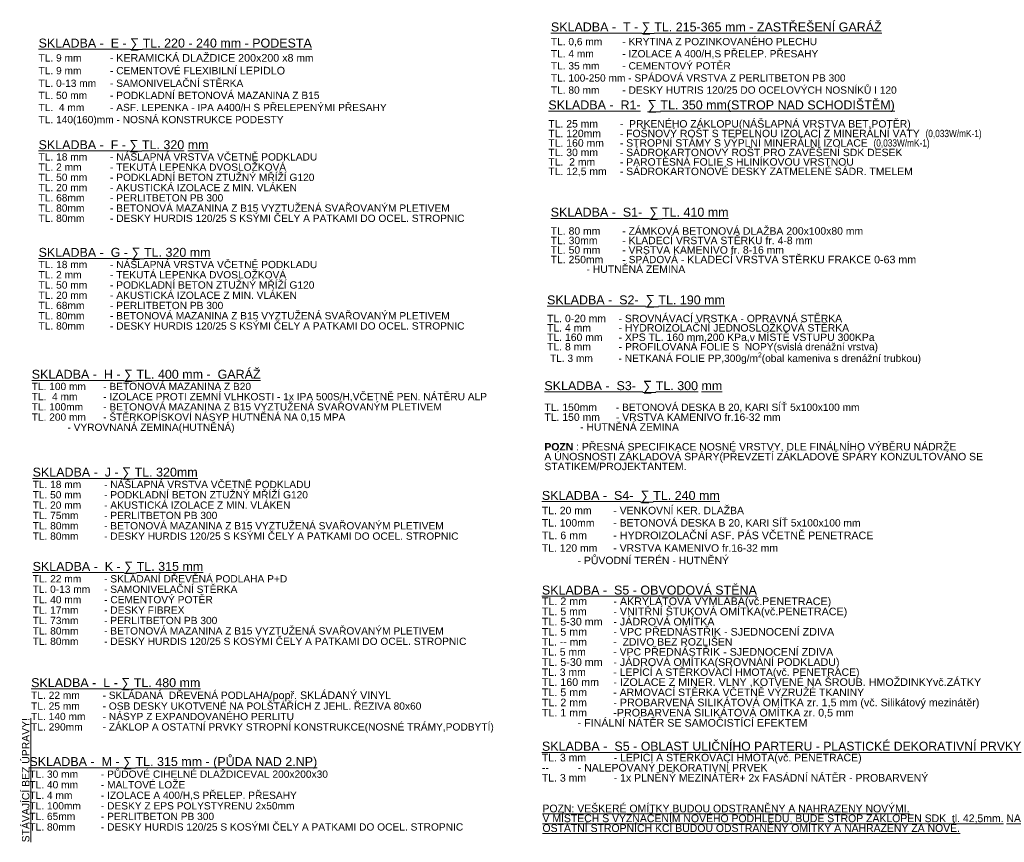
# Model space of a CAD drawing. Header units: millimetres. Extents: x -124639 to 133188, y -48358 to 76648.
# Tile 48 of 49: x 22745 to 39277, y 22839 to 36656. Entities that reach past the tile are written whole.
import ezdxf

# ---------------------------------------------------------------- set-up
doc = ezdxf.new("R2010")
doc.units = ezdxf.units.MM
doc.header["$MEASUREMENT"] = 0
doc.layers.add('Konstrukce - nosné', color=7, linetype='Continuous')
doc.styles.add('GENEROVANÝ_STYL_3', font='arial.ttf')

msp = doc.modelspace()

# ---------------------------------------------------------------- texts
at = {"layer": 'Konstrukce - nosné', "color": 52, "linetype": 'Continuous', "lineweight": 20, "true_color": 0xdcd705, "insert": (31664, 35411), "char_height": 150, "attachment_point": 7, "style": 'GENEROVANÝ_STYL_3'}
msp.add_mtext('\\A1;{\\pql;\\fArial|b0|i0|c238|p38;\\L\\LSKLADBA -  T - \\fAgency FB|b0|i0|c0|p34;\\H1.057143x;∑ \\fArial|b0|i0|c238|p38;\\H0.945946x;TL. 215-365 mm - ZASTŘEŠENÍ \\fArial|b0|i0|c238|p38;GARÁŽ\\P\\pql;\\fArial|b0|i0|c238|p38;\\l\\H0.814048x;\\lTL. 0,6 mm ^I- KRYTINA Z POZINKOVANÉHO PLECHU\\P\\pql;\\fArial|b0|i0|c238|p38;TL. 4 mm ^I- IZOLACE A 400/H,S PŘELEP. PŘESAHY\\P\\pql;\\fArial|b0|i0|c238|p38;TL. 35 mm ^I- CEMENTOVÝ POTĚR  \\P\\pql;\\fArial|b0|i0|c238|p38;TL. 100-250 mm - SPÁDOVÁ VRSTVA Z PERLITBETON PB 300\\P\\pql;\\fArial|b0|i0|c238|p38;TL. 80 mm ^I- DESKY HUTRIS 120/25 DO OCELOVÝCH NOSNÍKŮ I 120\\P\\pql;\\fArial|b0|i0|c238|p38;\\C7;}', dxfattribs=at)
at = {"layer": 'Konstrukce - nosné', "color": 7, "linetype": 'Continuous', "lineweight": 20, "insert": (23062, 34880), "char_height": 150, "attachment_point": 7, "style": 'GENEROVANÝ_STYL_3'}
msp.add_mtext('\\A1;{\\pql;\\fArial|b0|i0|c238|p38;\\L\\LSKLADBA -  E - \\fAgency FB|b0|i0|c0|p34;\\H1.057143x;∑ \\fArial|b0|i0|c238|p38;\\H0.945946x;TL. 220 - 240 mm - PODESTA\\P\\pql;\\fArial|b0|i0|c238|p38;\\l\\C1;\\H0.814048x;\\lTL. 9 mm^I- \\fArial|b0|i0|c238|p38;\\H1.053632x;KERAMICKÁ DLAŽDICE 2\\fArial|b0|i0|c238|p38;0\\fArial|b0|i0|c238|p38;0x2\\fArial|b0|i0|c238|p38;0\\fArial|b0|i0|c238|p38;0 x8 \\fArial|b0|i0|c238|p38;\\H0.949098x;mm\\P\\pql;\\fArial|b0|i0|c238|p38;TL. 9 mm\\fArial|b0|i0|c238|p38;\\H1.053632x; ^I\\fArial|b0|i0|c238|p38;\\H0.949098x;- CEMENTOVÉ FLEXIBILNÍ \\fArial|b0|i0|c238|p38;\\H1.053632x;LEPIDLO \\fArial|b0|i0|c238|p38;\\H0.949098x;^I^I\\P\\pql;\\fArial|b0|i0|c238|p38;TL. 0-13 mm ^I- SAMONIVELAČNÍ STĚRKA\\fArial|b0|i0|c238|p38;\\C7;^I^I\\P\\pql;\\fArial|b0|i0|c238|p38;TL. 50 mm ^I- PODKLADNÍ BETONOVÁ MAZANINA Z B15 \\P\\pql;\\fArial|b0|i0|c238|p38;TL.  4 mm^I- ASF. LEPENKA - IPA A400/H S PŘELEPENÝMI PŘESAHY\\P\\pql;\\fArial|b0|i0|c238|p38;TL. 140(160)mm - NOSNÁ KONSTRUKCE PODESTY \\P\\pql;\\fArial|b0|i0|c238|p38;}', dxfattribs=at)
at = {"layer": 'Konstrukce - nosné', "color": 7, "linetype": 'Continuous', "lineweight": 20, "char_height": 150, "attachment_point": 7, "style": 'GENEROVANÝ_STYL_3'}
for s, insert, line_spacing_factor in [('\\A1;{\\pql;\\fArial|b0|i0|c238|p38;\\L\\LSKLADBA -  \\fArial|b0|i0|c238|p38;R1\\fArial|b0|i0|c238|p38;- \\fArial|b0|i0|c238|p38;\\H1.029224x; \\fAgency FB|b0|i0|c0|p34;\\H1.057143x;∑\\fArial|b0|i0|c238|p38;\\H0.919087x; TL. 350 mm(STROP NAD SC\\fArial|b0|i0|c238|p38;H\\fArial|b0|i0|c238|p38;ODIŠTĚM) \\P\\pql;\\fArial|b0|i0|c238|p38;\\H0.666667x;\\P\\pql;\\fArial|b0|i0|c238|p38;\\l\\C1;\\H1.250000x;\\lTL. 25 mm ^I-  PRKENÉHO ZÁKLOPU(\\fArial|b0|i0|c238|p38;\\H1.029888x;NÁŠLAPNÁ VRSTVA \\fArial|b0|i0|c238|p38;\\H0.970979x;BET.POTĚR)\\P\\pql;\\fArial|b0|i0|c238|p38;TL. 120mm ^I- FOŠNOVÝ ROŠT S TEPELNOU IZOLACÍ Z MINERÁLNÍ VATY  \\fArial Narrow|b0|i0|c238|p34;\\H0.971429x;(0,033W/mK-1)\\P\\pql;\\fArial|b0|i0|c238|p38;\\H1.029412x;TL. 160 mm ^I- STROPNÍ STÁMY S VÝPLNÍ MINERÁLNÍ IZOLACE  \\fArial Narrow|b0|i0|c238|p34;\\H0.971429x;(0,033W/mK-1)\\P\\pql;\\fArial|b0|i0|c238|p38;\\H1.029412x;TL. 30 mm^I- SÁDROKARTONOVÝ ROŠT PRO ZAVĚŠENÍ SDK DESEK\\P\\pql;\\fArial|b0|i0|c238|p38;TL.  2 mm ^I- PAROTĚSNÁ FOLIE S HLINÍKOVOU VRSTNOU\\P\\pql;\\fArial|b0|i0|c238|p38;TL. 12,5 mm^I- SÁDROKARTONOVÉ DESKY ZATMELENÉ SÁDR. TMELEM}', (31622, 34022), 0.764217), ('\\A1;{\\pql;\\fArial|b0|i0|c238|p38;\\L\\LSKLADBA -  F - \\fAgency FB|b0|i0|c0|p34;\\H1.057143x;∑ \\fArial|b0|i0|c238|p38;\\H0.945946x;TL. \\fArial|b0|i0|c238|p38;\\C1;3\\fArial|b0|i0|c238|p38;20\\fArial|b0|i0|c238|p38; \\fArial|b0|i0|c238|p38;\\C7;mm \\P\\pql;\\fArial|b0|i0|c238|p38;\\l\\C1;\\H0.816526x;\\lTL. 18 mm^I- NÁŠLAPNÁ VRSTVA VČETNĚ PODKLADU\\fArial|b0|i0|c238|p38;\\C7; \\fArial|b0|i0|c238|p38;\\C1;^I\\P\\pql;\\fArial|b0|i0|c238|p38;TL. 2 mm^I- TEKUTÁ LEPENKA DVOSLOŽKOVÁ\\P\\pql;\\fArial|b0|i0|c238|p38;TL. 50 mm ^I- PODKLADNÍ BETON ZTUŽNÝ MŘÍŽÍ G120\\fArial|b0|i0|c238|p38;\\C7;^I^I\\P\\pql;\\fArial|b0|i0|c238|p38;\\C1;TL. 20 mm ^I- AKUSTICKÁ IZOLACE Z MIN. VLÁKEN\\P\\pql;\\fArial|b0|i0|c238|p38;\\C7;TL. 68mm ^I- PERLITBETON PB 300\\P\\pql;\\fArial|b0|i0|c238|p38;TL. 80mm ^I- BETONOVÁ MAZANINA Z B15 VYZTUŽENÁ SVAŘOVANÝM PLETIVEM\\P\\pql;\\fArial|b0|i0|c238|p38;TL. 80mm ^I- DESKY HURDIS 120/25 S KSÝMI ČELY A PATKAMI DO OCEL. STROPNIC}', (23062, 33257), 0.84211), ('\\A1;{\\pql;\\fArial|b0|i0|c238|p38;\\L\\LSKLADBA -  G - \\fAgency FB|b0|i0|c0|p34;\\H1.057143x;∑ \\fArial|b0|i0|c238|p38;\\H0.945946x;TL. \\fArial|b0|i0|c238|p38;\\C1;320\\fArial|b0|i0|c238|p38;\\C7; mm \\P\\pql;\\fArial|b0|i0|c238|p38;\\l\\C1;\\H0.816526x;\\lTL. 18 mm^I- NÁŠLAPNÁ VRSTVA VČETNĚ PODKLADU\\fArial|b0|i0|c238|p38;\\C7; \\fArial|b0|i0|c238|p38;\\C1;^I\\P\\pql;\\fArial|b0|i0|c238|p38;TL. 2 mm^I- TEKUTÁ LEPENKA DVOSLOŽKOVÁ\\P\\pql;\\fArial|b0|i0|c238|p38;TL. 50 mm ^I- PODKLADNÍ BETON ZTUŽNÝ MŘÍŽÍ G120\\fArial|b0|i0|c238|p38;\\C7;^I^I\\P\\pql;\\fArial|b0|i0|c238|p38;\\C1;TL. 20 mm ^I- AKUSTICKÁ IZOLACE Z MIN. VLÁKEN\\P\\pql;\\fArial|b0|i0|c238|p38;\\C7;TL. 68mm ^I- PERLITBETON PB 300\\P\\pql;\\fArial|b0|i0|c238|p38;TL. 80mm ^I- BETONOVÁ MAZANINA Z B15 VYZTUŽENÁ SVAŘOVANÝM PLETIVEM\\P\\pql;\\fArial|b0|i0|c238|p38;TL. 80mm ^I- DESKY HURDIS 120/25 S KSÝMI ČELY A PATKAMI DO OCEL. STROPNIC}', (23062, 31449), 0.84211), ('\\A1;{\\pql;\\fArial|b0|i0|c238|p38;\\L\\LSKLADBA -  J - \\fAgency FB|b0|i0|c0|p34;\\H1.057143x;∑ \\fArial|b0|i0|c238|p38;\\H0.945946x;TL. \\fArial|b0|i0|c238|p38;\\C1;3\\fArial|b0|i0|c238|p38;20\\fArial|b0|i0|c238|p38;\\C7;mm \\P\\pql;\\fArial|b0|i0|c238|p38;\\l\\C1;\\H0.814405x;\\lTL. 18 mm^I- NÁŠLAPNÁ VRSTVA VČETNĚ PODKLADU\\fArial|b0|i0|c238|p38;\\C7; \\fArial|b0|i0|c238|p38;\\C1;^I\\P\\pql;\\fArial|b0|i0|c238|p38;TL. 50 mm ^I- PODKLADNÍ BETON ZTUŽNÝ MŘÍŽÍ G120\\fArial|b0|i0|c238|p38;\\C7;^I^I\\P\\pql;\\fArial|b0|i0|c238|p38;\\C1;TL. 20 mm ^I- AKUSTICKÁ IZOLACE Z MIN. VLÁKEN\\P\\pql;\\fArial|b0|i0|c238|p38;\\C7;\\H1.002605x;TL. 75mm ^I- PERLITBETON PB 300\\P\\pql;\\fArial|b0|i0|c238|p38;TL. 80mm ^I- BETONOVÁ MAZANINA Z B15 VYZTUŽENÁ SVAŘOVANÝM PLETIVEM\\P\\pql;\\fArial|b0|i0|c238|p38;TL. 80mm ^I- DESKY HURDIS 120/25 S KSÝMI ČELY A PATKAMI DO OCEL. STROPNIC}', (22962, 27919), 0.851044), ('\\A1;{\\pql;\\fArial|b0|i0|c238|p38;\\L\\LSKLADBA -  K - \\fAgency FB|b0|i0|c0|p34;\\H1.057143x;∑ \\fArial|b0|i0|c238|p38;\\H0.945946x;TL. 315 mm \\P\\pql;\\fArial|b0|i0|c238|p38;\\l\\C1;\\H0.816526x;\\lTL. 22 mm^I- \\fArial|b0|i0|c238|p38;SKLÁDANÍ \\fArial|b0|i0|c238|p38;DŘEVĚNÁ PODLAHA \\fArial|b0|i0|c238|p38;P+D\\P\\pql;\\fArial|b0|i0|c238|p38;\\H0.997402x;TL. 0-13 mm ^I- SAMONIVELAČNÍ STĚRK\\fArial|b0|i0|c238|p38;\\H1.002605x;A\\P\\pql;\\fArial|b0|i0|c238|p38;\\C7;TL. 40 mm ^I- CEMENTOVÝ POTĚR\\P\\pql;\\fArial|b0|i0|c238|p38;TL. 17mm ^I- DESKY FIBREX\\P\\pql;\\fArial|b0|i0|c238|p38;TL. 73mm ^I- PERLITBETON PB 300\\P\\pql;\\fArial|b0|i0|c238|p38;TL. 80mm ^I- BETONOVÁ MAZANINA Z B15 VYZTUŽENÁ SVAŘOVANÝM PLETIVEM\\P\\pql;\\fArial|b0|i0|c238|p38;TL. 80mm ^I- DESKY HURDIS 120/25 S KOSÝMI ČELY A PATKAMI DO OCEL. STROPNIC}', (22962, 26152), 0.856939), ('\\A1;{\\pql;\\fArial|b0|i0|c238|p38;\\L\\LSKLADBA -  L - \\fAgency FB|b0|i0|c0|p34;\\H1.057143x;∑ \\fArial|b0|i0|c238|p38;\\H0.945946x;TL. 480 mm \\P\\pql;\\fArial|b0|i0|c238|p38;\\l\\C1;\\H0.816526x;\\lTL. 22 mm^I- SKLÁDANÁ  DŘEVENÁ PODLAHA\\fArial|b0|i0|c238|p38;\\H1.051208x;/popř. SKLÁDANÝ VINYL\\fArial|b0|i0|c238|p38;\\H0.951287x; \\P\\pql;\\fArial|b0|i0|c238|p38;TL. 25 mm ^I- OSB DESKY UKOTVENÉ NA POLŠTÁŘÍCH Z JEHL. ŘEZIVA 80x60\\P\\pql;\\fArial|b0|i0|c238|p38;\\C7;TL. 140 mm^I- NÁSYP Z EXPANDOVANÉHO PERLITU\\P\\pql;\\fArial|b0|i0|c238|p38;TL. 290mm ^I- ZÁKLOP A OSTATNÍ PRVKY STROPNÍ KONSTRUKCE(NOSNÉ TRÁMY,PODBYTÍ)}', (22937, 24679), 0.858327), ('\\A1;{\\pql;\\fArial|b0|i0|c238|p38;\\L\\LSKLADBA -  M - \\fAgency FB|b0|i0|c0|p34;\\H1.057143x;∑ \\fArial|b0|i0|c238|p38;\\H0.945946x;TL. 315 mm - (PŮDA NAD 2.NP)\\P\\pql;\\fArial|b0|i0|c238|p38;\\l\\H0.816526x;\\lTL. 30 mm^I- PŮDOVÉ CIHELNÉ DLAŽDICEVAL 200x200x30\\P\\pql;\\fArial|b0|i0|c238|p38;TL. 40 mm ^I- MALTOVÉ LOŽE\\P\\pql;\\fArial|b0|i0|c238|p38;TL. 4 mm ^I- \\fArial|b0|i0|c238|p38;\\H0.996965x;IZOLACE A 400/H,S PŘELEP. PŘESAHY^I\\P\\pql;\\fArial|b0|i0|c238|p38;\\H1.003044x;TL. 100mm ^I- DESKY Z EPS POLYSTYRENU 2x50mm\\P\\pql;\\fArial|b0|i0|c238|p38;TL. 65mm ^I- PERLITBETON PB 300\\P\\pql;\\fArial|b0|i0|c238|p38;TL. 80mm ^I- DESKY HURDIS 120/25 S K\\fArial|b0|i0|c238|p38;O\\fArial|b0|i0|c238|p38;SÝMI ČELY A PATKAMI DO OCEL. STROPNIC}', (22908, 23034), 0.868612)]:
    msp.add_mtext(s, dxfattribs=dict(at, insert=insert, line_spacing_factor=line_spacing_factor))
at = {"layer": 'Konstrukce - nosné', "color": 1, "linetype": 'Continuous', "lineweight": 13, "char_height": 150, "attachment_point": 7, "style": 'GENEROVANÝ_STYL_3'}
for s, insert, line_spacing_factor in [('\\A1;{\\pql;\\fArial|b0|i0|c238|p38;\\L\\LSKLADBA -  S1- \\fArial|b0|i0|c238|p38;\\H1.029224x; \\fAgency FB|b0|i0|c0|p34;\\H1.057143x;∑\\fArial|b0|i0|c238|p38;\\H0.919087x; TL. \\fArial|b0|i0|c238|p38;410\\fArial|b0|i0|c238|p38; mm \\P\\pql;\\fArial|b0|i0|c238|p38;\\H0.666667x;\\P\\pql;\\fArial|b0|i0|c238|p38;\\l\\H1.250000x;\\lTL. 80 mm ^I- ZÁMKOVÁ BETONOVÁ DLAŽBA 200x100x80 mm\\P\\pql;\\fArial|b0|i0|c238|p38;TL. 30mm ^I- KLADECÍ VRSTVA STĚRKU fr. 4-8 mm\\P\\pql;\\fArial|b0|i0|c238|p38;TL. 50 mm ^I- VRSTVA KAMENIVO fr. 8-16 mm\\P\\pql;\\fArial|b0|i0|c238|p38;TL. 250mm^I\\fArial|b0|i0|c238|p38;\\H1.026565x;- \\fArial|b0|i0|c238|p38;\\H0.951847x;SPÁDOV\\fArial|b0|i0|c238|p38;\\H1.023402x;Á - \\fArial|b0|i0|c238|p38;\\H1.026565x;KLADECÍ VRSTVA STĚRKU FRAKCE 0-63 mm\\P\\pql;\\fArial|b0|i0|c238|p38;\\H0.974122x;^I- HUTNĚNÁ ZEMINA }', (31661, 32401), 0.764703), ('\\A1;{\\pql;\\fArial|b0|i0|c238|p38;\\L\\LSKLADBA -  S2- \\fArial|b0|i0|c238|p38;\\H1.029224x; \\fAgency FB|b0|i0|c0|p34;\\H1.057143x;∑\\fArial|b0|i0|c238|p38;\\H0.919087x; TL. \\fArial|b0|i0|c238|p38;190\\fArial|b0|i0|c238|p38; mm \\P\\pql;\\fArial|b0|i0|c238|p38;\\H0.666667x;\\P\\pql;\\fArial|b0|i0|c238|p38;\\l\\H1.250000x;\\lTL. 0-20 mm ^I- SROVNÁVACÍ VRSTKA - OPRAVNÁ STĚRKA\\P\\pql;\\fArial|b0|i0|c238|p38;TL. 4 mm ^I- HYDROIZOLAČNÍ JEDNOSLOŽKOVÁ STĚRKA\\P\\pql;\\fArial|b0|i0|c238|p38;TL. 160 mm ^I- XPS TL. 160 mm,200 KPa,v MÍSTĚ VSTUPU 300KPa\\P\\pql;\\fArial|b0|i0|c238|p38;TL. 8 mm^I\\fArial|b0|i0|c238|p38;\\H1.026565x;- \\fArial|b0|i0|c238|p38;\\H0.951847x;PROFILOVANÁ FOLIE S  NOPY(svislá drenážní vrstva)\\P\\pql;\\fArial|b0|i0|c238|p38;\\H1.023402x; \\fArial|b0|i0|c238|p38;\\H0.977133x;TL. 3 mm ^I- NETKANÁ FOLIE PP,300g/m\\fArial|b0|i0|c238|p38;\\A1{\\H.66x;\\S2^  ;}\\fArial|b0|i0|c238|p38;(obal kameniva s drenážní trubkou)}', (31600, 30871), 0.755832), ('\\A1;{\\pql;\\fArial|b0|i0|c238|p38;\\L\\LSKLADBA -  S5 - OBVODOVÁ STĚNA\\P\\pql;\\fArial|b0|i0|c238|p38;\\l\\H0.858379x;\\lTL. 2 mm^I- AKRYLÁTOVÁ VÝMLABA(vč.PENETRACE)\\P\\pql;\\fArial|b0|i0|c238|p38;TL. 5\\fArial|b0|i0|c238|p38;\\H0.970822x; m\\fArial|b0|i0|c238|p38;\\H1.030055x;m^I- VNITŘNÍ ŠTUKOVÁ OMÍTKA(vč.PENETRACE)\\P\\pql;\\fArial|b0|i0|c238|p38;TL. 5-30 mm^I- JÁDROVÁ OMÍTKA\\P\\pql;\\fArial|b0|i0|c238|p38;TL. 5 mm^I- VPC PŘEDNÁSTŘIK - SJEDNOCENÍ ZDIVA\\P\\pql;\\fArial|b0|i0|c238|p38;\\H0.970822x;TL. -- mm^I-  ZDIVO BEZ ROZLIŠEN\\P\\pql;\\fArial|b0|i0|c238|p38;TL. 5 mm ^I- VPC \\fArial|b0|i0|c238|p38;\\H1.030055x;PŘEDNÁSTŘIK - SJEDNOCENÍ ZDIVA\\P\\pql;\\fArial|b0|i0|c238|p38;TL. 5-30 mm^I- JÁDROVÁ OMÍTKA(SROVNÁNÍ PODKLADU)\\P\\pql;\\fArial|b0|i0|c238|p38;\\H0.970822x;TL. 3 mm ^I- LEPÍCÍ A STĚRKOVACÍ HMOTA(vč. PENETRACE)\\P\\pql;\\fArial|b0|i0|c238|p38;\\H1.030055x;TL. 160 mm^I- IZOLACE Z MINER. VLNY ,KOTVENÉ NA ŠROUB. HMOŽDINKYvč.ZÁTKY\\P\\pql;\\fArial|b0|i0|c238|p38;TL. 5 mm\\fArial|b0|i0|c238|p38;\\H0.970822x;^I- ARMOVACÍ STĚRKA VČETNĚ VÝZRUŽÉ TKANINY\\P\\pql;\\fArial|b0|i0|c238|p38;\\H1.030055x;TL. 2 m\\fArial|b0|i0|c238|p38;\\H0.970822x;m\\fArial|b0|i0|c238|p38;\\H1.030055x;^I- PROBARVENÁ SILIKÁTOVÁ OMÍTKA zr. 1,5 mm (vč. Silikátový mezinátěr)\\P\\pql;\\fArial|b0|i0|c238|p38;\\H0.997611x;TL. 1 mm^I-PROBARVENÁ SILIKÁTOVÁ OMÍTKA zr. 0,5 mm \\P\\pql;\\fArial|b0|i0|c238|p38;^I- FINÁLNÍ NÁTĚR SE SAMOČISTÍCÍ EFEKTEM}', (31513, 24780), 0.79655)]:
    msp.add_mtext(s, dxfattribs=dict(at, insert=insert, line_spacing_factor=line_spacing_factor))
at = {"layer": 'Konstrukce - nosné', "color": 52, "linetype": 'Continuous', "lineweight": 20, "true_color": 0xdcd705, "insert": (22947, 29712), "char_height": 150, "attachment_point": 7, "line_spacing_factor": 0.842695, "style": 'GENEROVANÝ_STYL_3'}
msp.add_mtext('\\A1;{\\pql;\\fArial|b0|i0|c238|p38;\\L\\LSKLADBA -  H - \\fAgency FB|b0|i0|c0|p34;\\H1.057143x;∑ \\fArial|b0|i0|c238|p38;\\H0.945946x;TL. 400 mm -  GARÁŽ\\P\\pql;\\fArial|b0|i0|c238|p38;\\l\\H0.814048x;\\lTL. 100 mm ^I- BETONOVÁ MAZANINA Z B20\\P\\pql;\\fArial|b0|i0|c238|p38;TL.  4 mm^I- IZOLACE PROTI ZEMNÍ VLHKOSTI - 1x IPA 500S/H,VČETNĚ PEN. NÁTĚRU ALP\\P\\pql;\\fArial|b0|i0|c238|p38;TL. 100mm ^I- BETONOVÁ MAZANINA Z B15 VYZTUŽENÁ SVAŘOVANÝM PLETIVEM\\P\\pql;\\fArial|b0|i0|c238|p38;TL. 200 mm ^I- ŠTĚRKOPÍSKOVÍ NÁSYP HUTNĚNÁ NA 0,15 MPA  \\P\\pql;\\fArial|b0|i0|c238|p38;^I- VYROVNANÁ ZEMINA(HUTNĚNÁ)}', dxfattribs=at)
at = {"layer": 'Konstrukce - nosné', "color": 1, "linetype": 'Continuous', "lineweight": 13, "width": 8309.92, "attachment_point": 7, "style": 'GENEROVANÝ_STYL_3'}
for s, insert, char_height, line_spacing_factor in [('\\A1;{\\pql;\\fArial|b0|i0|c238|p38;\\L\\LSKLADBA -  S3- \\fArial|b0|i0|c238|p38;\\H1.029224x; \\fAgency FB|b0|i0|c0|p34;\\H1.057143x;∑\\fArial|b0|i0|c238|p38;\\H0.919087x; TL. \\fArial|b0|i0|c238|p38;3\\fArial|b0|i0|c238|p38;00 mm \\P\\pql;\\fArial|b0|i0|c238|p38;\\l\\H0.833333x;\\l\\P\\pql;\\fArial|b0|i0|c238|p38;TL. 150mm ^I\\fArial|b0|i0|c238|p38;\\H0.975843x;- BETONOVÁ DESKA B 20, KARI SÍŤ 5x100x100 mm\\P\\pql;\\fArial|b0|i0|c238|p38;\\H1.024755x;TL. 150 mm ^I- VRSTVA KAMENIVO fr.16-32 mm\\P\\pql;\\fArial|b0|i0|c238|p38;^I- HUTNĚNÁ ZEMINA\\P\\pql;\\fArial|b0|i0|c238|p38; \\P\\pql;\\fArial|b1|i0|c238|p38;POZN\\fArial|b0|i0|c238|p38; : PŘESNÁ SPECIFIKACE NOSNÉ VRSTVY, DLE FINÁLNÍHO VÝBĚRU NÁDRŽE\\P\\pql;\\fArial|b0|i0|c238|p38;A ÚNOSNOSTI ZÁKLADOVÁ SPÁRY(PŘEVZETÍ ZÁKLADOVÉ SPÁRY KONZULTOVÁNO SE             STATIKEM/PROJEKTANTEM.}', (31555, 29088), 150, 0.794881), ('\\A1;{\\pql;\\fArial|b0|i0|c238|p38;\\L\\LPOZN: VEŠKERÉ OMÍTKY BUDOU ODSTRANĚNY A NAHRAZENY NOVÝMI.\\P\\pql;\\fArial|b0|i0|c238|p38;V MÍSTECH S VYZNAČENÍM NOVÉHO PODHLEDU, BUDE STROP ZAKLOPEN SDK  tl. \\fArial|b0|i0|c238|p38;4\\fArial|b0|i0|c238|p38;2,5mm. NA OSTATNÍ STROPNÍCH KCÍ BUDOU ODSTRANĚNY OMÍTKY A NAHRAZENY ZA NOVÉ.}', (31523, 23011), 130, 0.759273)]:
    msp.add_mtext(s, dxfattribs=dict(at, insert=insert, char_height=char_height, line_spacing_factor=line_spacing_factor))
at = {"layer": 'Konstrukce - nosné', "color": 1, "linetype": 'Continuous', "lineweight": 13, "insert": (31513, 27509), "char_height": 150, "attachment_point": 7, "style": 'GENEROVANÝ_STYL_3'}
msp.add_mtext('\\A1;{\\pql;\\fArial|b0|i0|c238|p38;\\L\\LSKLADBA -  S4- \\fArial|b0|i0|c238|p38;\\H1.029224x; \\fAgency FB|b0|i0|c0|p34;\\H1.057143x;∑\\fArial|b0|i0|c238|p38;\\H0.919087x; TL. 240 mm \\P\\pql;\\fArial|b0|i0|c238|p38;\\l\\H0.833333x;\\lTL. 20 mm^I- VENKOVNÍ KER. DLAŽBA\\P\\pql;\\fArial|b0|i0|c238|p38;TL. 100mm ^I- BETONOVÁ DESKA B 20,\\fArial|b0|i0|c238|p38;\\H0.977999x; KARI SÍŤ 5x100x100 m\\fArial|b0|i0|c238|p38;\\H1.022496x;m\\P\\pql;\\fArial|b0|i0|c238|p38;\\H1.027592x;TL. 6 mm^I- HYDROIZOLAČNÍ ASF. PÁS VČETNĚ PENETRACE\\P\\pql;\\fArial|b0|i0|c238|p38;\\H0.973149x;TL. 120 mm ^I- VRSTVA KAMENIVO fr.16-32 mm\\P\\pql;\\fArial|b0|i0|c238|p38;^I- PŮVODNÍ TERÉN\\fArial|b0|i0|c238|p38; - HUTNĚNÝ\\P\\pql;\\fArial|b0|i0|c238|p38;}', dxfattribs=at)
at = {"layer": 'Konstrukce - nosné', "color": 5, "linetype": 'Continuous', "lineweight": 18, "insert": (22910, 22839), "char_height": 125, "attachment_point": 7, "rotation": 90, "style": 'GENEROVANÝ_STYL_3'}
msp.add_mtext('\\A1;{\\pql;\\fArial|b0|i0|c238|p38;\\L\\LSTÁVAJÍCÍ BEZ ÚPRAVY!}', dxfattribs=at)
at = {"layer": 'Konstrukce - nosné', "color": 1, "linetype": 'Continuous', "lineweight": 20, "insert": (31513, 23856), "char_height": 154.176, "attachment_point": 7, "line_spacing_factor": 0.792439, "style": 'GENEROVANÝ_STYL_3'}
msp.add_mtext('\\A1;{\\pql;\\fArial|b0|i0|c238|p38;\\L\\LSKLADBA -  S5\\fArial|b0|i0|c238|p38; - \\fArial|b0|i0|c238|p38;\\H0.972914x;OBLAST ULIČNÍHO PARTERU - PLASTICKÉ DEKORATIVNÍ PRVKY\\P\\pql;\\fArial|b0|i0|c238|p38;\\l\\H0.858380x;\\lTL. 3 mm ^I- LEPÍCÍ A STĚRKOVACÍ HMOTA(vč. PENETRACE)\\P\\pql;\\fArial|b0|i0|c238|p38;--^I- NALEPOVANÝ DEKORATIVNÍ PRVEK\\P\\pql;\\fArial|b0|i0|c238|p38;TL. 3 mm ^I- 1x PLNĚNÝ MEZINÁTĚR+ 2x FASÁDNÍ NÁTĚR - PROBARVENÝ}', dxfattribs=at)

doc.saveas('drawing.dxf')
